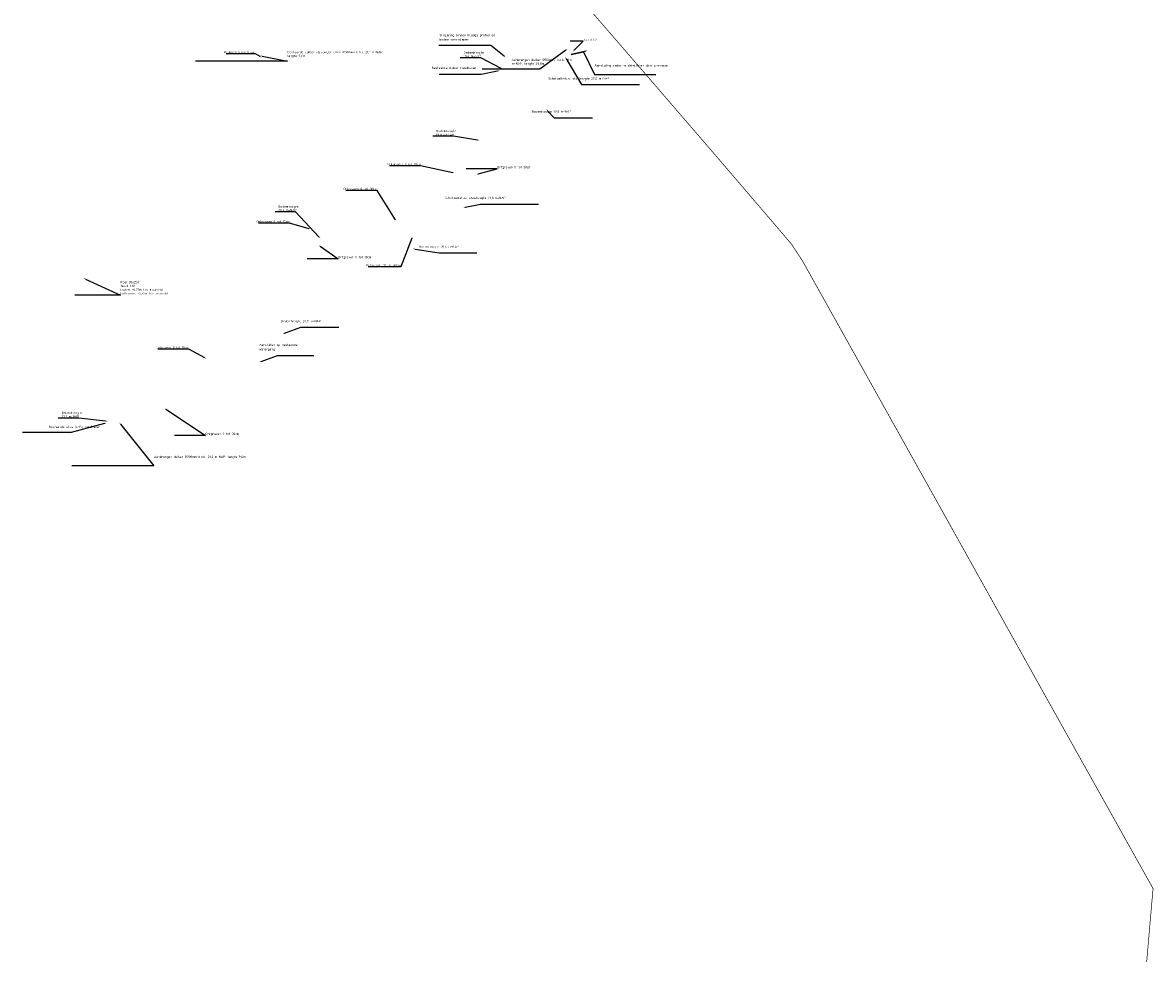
# Model space of a CAD drawing. Header units: metres. Extents: x -3 to 311477, y 0 to 754107.
# Tile 3 of 82: x 158827 to 161353, y 353708 to 355803. Entities that reach past the tile are written whole.
import ezdxf
from ezdxf import colors
from ezdxf.entities.mleader import LeaderData, LeaderLine
from ezdxf.math import Vec2, Vec3

# ---------------------------------------------------------------- set-up
doc = ezdxf.new("R2010")
doc.units = ezdxf.units.M
doc.layers.add('D_KLE_BUISLEIDING GEVAARLIJKE INHOUD_PPS PIPELINES', color=7, linetype='Continuous')
doc.layers.add('X-XX-AL-TEKENBLAD_SCHAALBALK-S', color=7, linetype='Continuous', lineweight=25)
doc.styles.add('NLCS-ISO', font='NLCS-ISO.ttf')

msp = doc.modelspace()

# ---------------------------------------------------------------- linework, layer by layer
at = {"layer": 'D_KLE_BUISLEIDING GEVAARLIJKE INHOUD_PPS PIPELINES', "const_width": 1.5}
msp.add_lwpolyline([(159998.3047539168, 355943.0691982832), (160230.7745485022, 355673.9775037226), (160391.418488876, 355487.5561303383), (160545.0618232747, 355307.8521109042), (160569.8426560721, 355269.6963048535), (160874.3582235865, 354724.541512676), (161127.5915407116, 354270.3233033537), (161352.3102089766, 353868.4799892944), (161338.060237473, 353704.4803172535)], dxfattribs=at)

# ---------------------------------------------------------------- leaders
at = {"layer": 'X-XX-AL-TEKENBLAD_SCHAALBALK-S'}
ml = msp.add_multileader_mtext('Standard', dxfattribs=at)
ml.set_content('\\pxa0.83333,sm1.15,ql;Slingering binnen huidige profiel en bodem verondiepen', color=256, style='NLCS-ISO')
ml.set_leader_properties()
ml.build(insert=Vec2(0, 0))
ml.multileader.update_dxf_attribs({"text_left_attachment_type": 5, "text_right_attachment_type": 5, "dogleg_length": 0, "arrow_head_size": 5, "scale": 2})
ctx = ml.context
ctx.base_point, ctx.scale, ctx.char_height, ctx.arrow_head_size, ctx.landing_gap_size, ctx.plane_origin = Vec3(159816.8004709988, 355751.9094529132), 2, 5, 5, 1e-10, Vec3(159902.394958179, 355739.9728217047)
ctx.left_attachment, ctx.right_attachment, ctx.text_align_type = 5, 5, 2
notes = []
notes.append((ctx, [(1, (1, 1, 0), (159873.300470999, 355751.9094529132), (-1, 0), 0, [(0, [(159906.5153936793, 355725.120067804)], 0, [])])]))
ctx.mtext.insert, ctx.mtext.width, ctx.mtext.defined_height, ctx.mtext.alignment, ctx.mtext.flow_direction = Vec3(159873.3004709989, 355777.7427862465), 57.62375963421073, 31.13468541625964, 3, 5
ml = msp.add_multileader_mtext('Standard', dxfattribs=at)
ml.set_content('Talud 1:2', color=256, style='NLCS-ISO')
ml.set_leader_properties()
ml.build(insert=Vec2(0, 0))
ml.multileader.update_dxf_attribs({"text_left_attachment_type": 5, "text_right_attachment_type": 5, "dogleg_length": 0, "arrow_head_size": 5, "scale": 2})
ctx = ml.context
ctx.base_point, ctx.scale, ctx.char_height, ctx.arrow_head_size, ctx.landing_gap_size, ctx.plane_origin = Vec3(160079.4726765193, 355761.6300218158), 2, 5, 5, 1e-10, Vec3(160087.8340551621, 355710.0472192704)
ctx.left_attachment, ctx.right_attachment = 5, 5
notes.append((ctx, [(0, (1, 1, 0), (160079.4726765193, 355761.6300218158), (1, 0), 0, [(0, [(160055.9510572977, 355737.9055291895)], 0, [])])]))
ctx.mtext.insert, ctx.mtext.width, ctx.mtext.defined_height, ctx.mtext.flow_direction = Vec3(160079.4726765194, 355767.6300218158), 54.41035130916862, 13.34310759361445, 5
ml = msp.add_multileader_mtext('Standard', dxfattribs=at)
ml.set_content('\\pxa0.83333,sm1.15;Realiseren overgang', color=256, style='NLCS-ISO')
ml.set_leader_properties()
ml.build(insert=Vec2(0, 0))
ml.multileader.update_dxf_attribs({"text_left_attachment_type": 5, "text_right_attachment_type": 5, "dogleg_length": 0, "arrow_head_size": 5, "scale": 2})
ctx = ml.context
ctx.base_point, ctx.scale, ctx.char_height, ctx.arrow_head_size, ctx.landing_gap_size, ctx.plane_origin = Vec3(159286.1768132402, 355733.3045371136), 2, 5, 5, 1e-10, Vec3(159361.842950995, 355728.8456909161)
ctx.left_attachment, ctx.right_attachment, ctx.text_align_type = 5, 5, 2
notes.append((ctx, [(1, (1, 1, 0), (159347.1768132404, 355733.3045371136), (-1, 0), 0, [(0, [(159361.8109858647, 355724.8058017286)], 0, [])])]))
ctx.mtext.insert, ctx.mtext.width, ctx.mtext.alignment, ctx.mtext.flow_direction = Vec3(159347.1768132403, 355739.9712037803), 103.2760290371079, 3, 5
ml = msp.add_multileader_mtext('Standard', dxfattribs=at)
ml.set_content('Bestaande duiker vervangen door: %%C500mm b.o.b. 21,1 m+NAP, lengte 9,6m ', color=256, style='NLCS-ISO')
ml.set_leader_properties()
ml.build(insert=Vec2(0, 0))
ml.multileader.update_dxf_attribs({"text_left_attachment_type": 5, "text_right_attachment_type": 5, "dogleg_length": 0, "arrow_head_size": 5, "scale": 2})
ctx = ml.context
ctx.base_point, ctx.scale, ctx.char_height, ctx.arrow_head_size, ctx.landing_gap_size, ctx.plane_origin = Vec3(159418.8247200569, 355716.7310705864), 2, 5, 5, 1e-10, Vec3(159365.8941084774, 355717.4341678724)
ctx.left_attachment, ctx.right_attachment = 5, 5
notes.append((ctx, [(0, (1, 1, 0), (159418.8247200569, 355716.7310705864), (1, 0), 0, [(0, [(159357.4504943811, 355729.5198337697)], 0, [])])]))
ctx.mtext.insert, ctx.mtext.width, ctx.mtext.flow_direction = Vec3(159418.824720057, 355739.8977372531), 101.8647114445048, 5
ml = msp.add_multileader_mtext('Standard', dxfattribs=at)
ml.set_content('Bodemhoogte\\P19,6 m+NAP', color=256, style='NLCS-ISO')
ml.set_leader_properties()
ml.build(insert=Vec2(0, 0))
ml.multileader.update_dxf_attribs({"text_left_attachment_type": 5, "text_right_attachment_type": 5, "dogleg_length": 0, "arrow_head_size": 5, "scale": 2})
ctx = ml.context
ctx.base_point, ctx.scale, ctx.char_height, ctx.arrow_head_size, ctx.landing_gap_size, ctx.plane_origin = Vec3(159812.1611399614, 355724.6465159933), 2, 5, 5, 1e-10, Vec3(159879.3746359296, 355690.0013056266)
ctx.left_attachment, ctx.right_attachment = 5, 5
notes.append((ctx, [(1, (1, 1, 0), (159850.6611399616, 355724.6465159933), (-1, 0), 0, [(0, [(159900.9311678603, 355698.5599902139)], 0, [])])]))
ctx.mtext.insert, ctx.mtext.width, ctx.mtext.defined_height, ctx.mtext.flow_direction = Vec3(159812.1611399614, 355738.9798493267), 50.00000000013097, 14.83333333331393, 5
ml = msp.add_multileader_mtext('Standard', dxfattribs=at)
ml.set_content('Aanbrengen duiker %%C500mm, b.o.b. 19,6 m+NAP, lengte 28,8m ', color=256, style='NLCS-ISO')
ml.set_leader_properties()
ml.build(insert=Vec2(0, 0))
ml.multileader.update_dxf_attribs({"text_left_attachment_type": 5, "text_right_attachment_type": 5, "dogleg_length": 0, "arrow_head_size": 5, "scale": 2})
ctx = ml.context
ctx.base_point, ctx.scale, ctx.char_height, ctx.arrow_head_size, ctx.landing_gap_size, ctx.plane_origin = Vec3(159919.5055429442, 355699.3465567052), 2, 5, 5, 1e-10, Vec3(160066.8537451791, 355718.8809697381)
ctx.left_attachment, ctx.right_attachment = 5, 5
notes.append((ctx, [(1, (1, 1, 0), (159982.5055429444, 355699.3465567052), (-1, 0), 0, [(0, [(160044.8611283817, 355744.7357425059)], 0, [])])]))
ctx.mtext.insert, ctx.mtext.width, ctx.mtext.defined_height, ctx.mtext.flow_direction = Vec3(159919.5055429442, 355722.5132233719), 63.8279507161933, 13.34310759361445, 5
ml = msp.add_multileader_mtext('Standard', dxfattribs=at)
ml.set_content('Aansluiting nader te detailleren door provincie ', color=256, style='NLCS-ISO')
ml.set_leader_properties()
ml.build(insert=Vec2(0, 0))
ml.multileader.update_dxf_attribs({"text_left_attachment_type": 5, "text_right_attachment_type": 5, "dogleg_length": 0, "arrow_head_size": 5, "scale": 2})
ctx = ml.context
ctx.base_point, ctx.scale, ctx.char_height, ctx.arrow_head_size, ctx.landing_gap_size, ctx.plane_origin = Vec3(160104.7217717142, 355686.8910872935), 2, 5, 5, 1e-10, Vec3(160113.0273952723, 355724.3818153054)
ctx.left_attachment, ctx.right_attachment = 5, 5
notes.append((ctx, [(0, (1, 1, 0), (160104.7217717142, 355686.8910872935), (1, 0), 0, [(2, [(160089.8315291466, 355740.9326667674), (160052.7954379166, 355731.8580391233), (160079.7938483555, 355737.7727905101)], 0, [])])]))
ctx.mtext.insert, ctx.mtext.width, ctx.mtext.defined_height, ctx.mtext.flow_direction = Vec3(160104.7217717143, 355710.0577539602), 67.71186425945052, 7.416666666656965, 5
ml = msp.add_multileader_mtext('Standard', dxfattribs=at)
ml.set_content('\\pxa0.83333,sm1.15,ql;Bestaande duiker handhaven', color=256, style='NLCS-ISO')
ml.set_leader_properties()
ml.build(insert=Vec2(0, 0))
ml.multileader.update_dxf_attribs({"text_left_attachment_type": 5, "text_right_attachment_type": 5, "dogleg_length": 0, "arrow_head_size": 5, "scale": 2})
ctx = ml.context
ctx.base_point, ctx.scale, ctx.char_height, ctx.arrow_head_size, ctx.landing_gap_size, ctx.plane_origin = Vec3(159799.7168192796, 355687.2062837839), 2, 5, 5, 1e-10, Vec3(159891.7459973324, 355698.4305073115)
ctx.left_attachment, ctx.right_attachment, ctx.text_align_type = 5, 5, 2
notes.append((ctx, [(1, (1, 1, 0), (159851.7168192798, 355687.2062837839), (-1, 0), 0, [(0, [(159892.9261911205, 355695.6301448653)], 0, [])])]))
ctx.mtext.insert, ctx.mtext.width, ctx.mtext.alignment, ctx.mtext.flow_direction = Vec3(159851.7168192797, 355704.4562837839), 55.36945972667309, 3, 5
ml = msp.add_multileader_mtext('Standard', dxfattribs=at)
ml.set_content('\\pxa0.83333,sm1.15,ql;Schotbalkstuw, stuwhoogte 20,5 m+NAP', color=256, style='NLCS-ISO')
ml.set_leader_properties()
ml.build(insert=Vec2(0, 0))
ml.multileader.update_dxf_attribs({"text_left_attachment_type": 5, "text_right_attachment_type": 5, "dogleg_length": 0, "arrow_head_size": 5, "scale": 2})
ctx = ml.context
ctx.base_point, ctx.scale, ctx.char_height, ctx.arrow_head_size, ctx.landing_gap_size, ctx.plane_origin = Vec3(160075.4527209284, 355664.7388962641), 2, 5, 5, 1e-10, Vec3(160037.7178013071, 355729.1943834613)
ctx.left_attachment, ctx.right_attachment, ctx.text_align_type = 5, 5, 2
notes.append((ctx, [(0, (1, 1, 0), (160075.4527209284, 355664.7388962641), (1, 0), 0, [(0, [(160038.8979950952, 355726.394021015)], 0, [])])]))
ctx.mtext.insert, ctx.mtext.width, ctx.mtext.defined_height, ctx.mtext.alignment, ctx.mtext.flow_direction = Vec3(160148.2027209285, 355680.9888962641), 73.45224685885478, 10.96557341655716, 3, 5
ml = msp.add_multileader_mtext('Standard', dxfattribs=at)
ml.set_content('\\pxa0.83333,sm1.15;Bodemhoogte 19,8 m+NAP', color=256, style='NLCS-ISO')
ml.set_leader_properties()
ml.build(insert=Vec2(0, 0))
ml.multileader.update_dxf_attribs({"text_left_attachment_type": 5, "text_right_attachment_type": 5, "dogleg_length": 0, "arrow_head_size": 5, "scale": 2})
ctx = ml.context
ctx.base_point, ctx.scale, ctx.char_height, ctx.arrow_head_size, ctx.landing_gap_size, ctx.plane_origin = Vec3(160014.2932620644, 355590.6448181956), 2, 5, 5, 1e-10, Vec3(160009.4771601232, 355653.2578579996)
ctx.left_attachment, ctx.right_attachment, ctx.text_align_type = 5, 5, 2
notes.append((ctx, [(0, (1, 1, 0), (160014.2932620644, 355590.6448181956), (1, 0), 0, [(0, [(159996.5924277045, 355610.1501024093)], 0, [])])]))
ctx.mtext.insert, ctx.mtext.width, ctx.mtext.alignment, ctx.mtext.flow_direction = Vec3(160052.7932620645, 355606.8948181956), 47.84342540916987, 3, 5
ml = msp.add_multileader_mtext('Standard', dxfattribs=at)
ml.set_content('Bodemhoogte\\P19,8 m+NAP', color=256, style='NLCS-ISO')
ml.set_leader_properties()
ml.build(insert=Vec2(0, 0))
ml.multileader.update_dxf_attribs({"text_left_attachment_type": 5, "text_right_attachment_type": 5, "dogleg_length": 0, "arrow_head_size": 5, "scale": 2})
ctx = ml.context
ctx.base_point, ctx.scale, ctx.char_height, ctx.arrow_head_size, ctx.landing_gap_size, ctx.plane_origin = Vec3(159750.9768637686, 355549.2930201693), 2, 5, 5, 1e-10, Vec3(159826.974599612, 355531.5485328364)
ctx.left_attachment, ctx.right_attachment = 5, 5
notes.append((ctx, [(1, (1, 1, 0), (159789.4768637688, 355549.2930201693), (-1, 0), 0, [(0, [(159848.5311315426, 355540.1072174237)], 0, [])])]))
ctx.mtext.insert, ctx.mtext.width, ctx.mtext.defined_height, ctx.mtext.flow_direction = Vec3(159750.9768637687, 355563.6263535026), 50.00000000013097, 14.83333333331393, 5
ml = msp.add_multileader_mtext('Standard', dxfattribs=at)
ml.set_content('Ontgraven 0 tot 10cm', color=256, style='NLCS-ISO')
ml.set_leader_properties()
ml.build(insert=Vec2(0, 0))
ml.multileader.update_dxf_attribs({"text_left_attachment_type": 5, "text_right_attachment_type": 5, "dogleg_length": 0, "arrow_head_size": 3.6, "scale": 2})
ctx = ml.context
ctx.base_point, ctx.scale, ctx.char_height, ctx.arrow_head_size, ctx.landing_gap_size, ctx.plane_origin = Vec3(159650.7309333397, 355483.3521541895), 2, 5, 3.6, 1e-10, Vec3(159761.9709104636, 355489.3050764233)
ctx.left_attachment, ctx.right_attachment, ctx.text_align_type = 5, 5, 2
notes.append((ctx, [(1, (1, 1, 0), (159716.2309333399, 355483.3521541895), (-1, 0), 0, [(0, [(159791.9769828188, 355466.9674648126)], 0, [])])]))
ctx.mtext.insert, ctx.mtext.alignment, ctx.mtext.flow_direction = Vec3(159716.2309333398, 355489.8521541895), 3, 5
ml = msp.add_multileader_mtext('Standard', dxfattribs=at)
ml.set_content('Ontgraven 0 tot 30cm', color=256, style='NLCS-ISO')
ml.set_leader_properties()
ml.build(insert=Vec2(0, 0))
ml.multileader.update_dxf_attribs({"text_left_attachment_type": 5, "text_right_attachment_type": 5, "dogleg_length": 0, "arrow_head_size": 3.6, "scale": 2})
ctx = ml.context
ctx.base_point, ctx.scale, ctx.char_height, ctx.arrow_head_size, ctx.landing_gap_size, ctx.plane_origin = Vec3(159887.0235668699, 355476.135430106), 2, 5, 3.6, 1e-10, Vec3(159857.4536545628, 355438.6677620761)
ctx.left_attachment, ctx.right_attachment = 5, 5
notes.append((ctx, [(0, (1, 1, 0), (159887.0235668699, 355476.135430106), (1, 0), 0, [(0, [(159841.0786541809, 355464.0957506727)], 0, [])])]))
ctx.mtext.insert, ctx.mtext.flow_direction = Vec3(159887.02356687, 355482.635430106), 5
ml = msp.add_multileader_mtext('Standard', dxfattribs=at)
ml.set_content('Ontgraven 0 tot 30cm', color=256, style='NLCS-ISO')
ml.set_leader_properties()
ml.build(insert=Vec2(0, 0))
ml.multileader.update_dxf_attribs({"text_left_attachment_type": 5, "text_right_attachment_type": 5, "dogleg_length": 0, "arrow_head_size": 3.6, "scale": 2})
ctx = ml.context
ctx.base_point, ctx.scale, ctx.char_height, ctx.arrow_head_size, ctx.landing_gap_size, ctx.plane_origin = Vec3(159552.2964774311, 355428.0525740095), 2, 5, 3.6, 1e-10, Vec3(159632.3845501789, 355381.8453098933)
ctx.left_attachment, ctx.right_attachment, ctx.text_align_type = 5, 5, 2
notes.append((ctx, [(1, (1, 1, 0), (159618.7964774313, 355428.0525740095), (-1, 0), 0, [(0, [(159662.3906225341, 355359.5076982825)], 0, [])])]))
ctx.mtext.insert, ctx.mtext.alignment, ctx.mtext.flow_direction = Vec3(159618.7964774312, 355434.5525740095), 3, 5
ml = msp.add_multileader_mtext('Standard', dxfattribs=at)
ml.set_content('\\pxa0.83333,sm1.15,ql;Schotbalkstuw, stuwhoogte 21,0 m+NAP', color=256, style='NLCS-ISO')
ml.set_leader_properties()
ml.build(insert=Vec2(0, 0))
ml.multileader.update_dxf_attribs({"text_left_attachment_type": 5, "text_right_attachment_type": 5, "dogleg_length": 0, "arrow_head_size": 5, "scale": 2})
ctx = ml.context
ctx.base_point, ctx.scale, ctx.char_height, ctx.arrow_head_size, ctx.landing_gap_size, ctx.plane_origin = Vec3(159849.6866958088, 355397.7400975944), 2, 5, 5, 1e-10, Vec3(159809.7054185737, 355392.3633366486)
ctx.left_attachment, ctx.right_attachment, ctx.text_align_type = 5, 5, 2
notes.append((ctx, [(0, (1, 1, 0), (159849.6866958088, 355397.7400975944), (1, 0), 0, [(0, [(159810.8856123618, 355389.5629742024)], 0, [])])]))
ctx.mtext.insert, ctx.mtext.width, ctx.mtext.alignment, ctx.mtext.flow_direction = Vec3(159921.4366958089, 355413.9900975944), 75.40737022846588, 3, 5
ml = msp.add_multileader_mtext('Standard', dxfattribs=at)
ml.set_content('Bodemhoogte\\P20,4 m+NAP', color=256, style='NLCS-ISO')
ml.set_leader_properties()
ml.build(insert=Vec2(0, 0))
ml.multileader.update_dxf_attribs({"text_left_attachment_type": 5, "text_right_attachment_type": 5, "dogleg_length": 0, "arrow_head_size": 5, "scale": 2})
ctx = ml.context
ctx.base_point, ctx.scale, ctx.char_height, ctx.arrow_head_size, ctx.landing_gap_size, ctx.plane_origin = Vec3(159398.4409170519, 355380.5267178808), 2, 5, 5, 1e-10, Vec3(159463.2903594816, 355308.0425304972)
ctx.left_attachment, ctx.right_attachment = 5, 5
notes.append((ctx, [(1, (1, 1, 0), (159436.9409170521, 355380.5267178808), (-1, 0), 0, [(0, [(159492.3742135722, 355320.8282248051)], 0, [])])]))
ctx.mtext.insert, ctx.mtext.width, ctx.mtext.defined_height, ctx.mtext.flow_direction = Vec3(159398.440917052, 355394.8600512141), 50.00000000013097, 14.83333333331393, 5
ml = msp.add_multileader_mtext('Standard', dxfattribs=at)
ml.set_content('Ontgraven 0 tot 10cm', color=256, style='NLCS-ISO')
ml.set_leader_properties()
ml.build(insert=Vec2(0, 0))
ml.multileader.update_dxf_attribs({"text_left_attachment_type": 5, "text_right_attachment_type": 5, "dogleg_length": 0, "arrow_head_size": 3.6, "scale": 2})
ctx = ml.context
ctx.base_point, ctx.scale, ctx.char_height, ctx.arrow_head_size, ctx.landing_gap_size, ctx.plane_origin = Vec3(159357.7946972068, 355354.8970591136), 2, 5, 3.6, 1e-10, Vec3(159440.4369550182, 355364.0302840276)
ctx.left_attachment, ctx.right_attachment, ctx.text_align_type = 5, 5, 2
notes.append((ctx, [(1, (1, 1, 0), (159423.294697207, 355354.8970591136), (-1, 0), 0, [(0, [(159470.4430273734, 355341.6926724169)], 0, [])])]))
ctx.mtext.insert, ctx.mtext.alignment, ctx.mtext.flow_direction = Vec3(159423.2946972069, 355361.3970591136), 3, 5
ml = msp.add_multileader_mtext('Standard', dxfattribs=at)
ml.set_content('Ontgraven 10 tot 40cm', color=256, style='NLCS-ISO')
ml.set_leader_properties()
ml.build(insert=Vec2(0, 0))
ml.multileader.update_dxf_attribs({"text_left_attachment_type": 5, "text_right_attachment_type": 5, "dogleg_length": 0, "arrow_head_size": 3.6, "scale": 2})
ctx = ml.context
ctx.base_point, ctx.scale, ctx.char_height, ctx.arrow_head_size, ctx.landing_gap_size, ctx.plane_origin = Vec3(159602.3410340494, 355257.5588183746), 2, 5, 3.6, 1e-10, Vec3(159660.8631742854, 355298.6061832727)
ctx.left_attachment, ctx.right_attachment, ctx.text_align_type = 5, 5, 2
notes.append((ctx, [(1, (1, 1, 0), (159671.8410340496, 355257.5588183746), (-1, 0), 0, [(0, [(159698.1450818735, 355324.5747997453)], 0, [])])]))
ctx.mtext.insert, ctx.mtext.alignment, ctx.mtext.flow_direction = Vec3(159671.8410340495, 355264.0588183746), 3, 5
ml = msp.add_multileader_mtext('Standard', dxfattribs=at)
ml.set_content('Ontgraven 0 tot 10cm', color=256, style='NLCS-ISO')
ml.set_leader_properties()
ml.build(insert=Vec2(0, 0))
ml.multileader.update_dxf_attribs({"text_left_attachment_type": 5, "text_right_attachment_type": 5, "dogleg_length": 0, "arrow_head_size": 3.6, "scale": 2})
ctx = ml.context
ctx.base_point, ctx.scale, ctx.char_height, ctx.arrow_head_size, ctx.landing_gap_size, ctx.plane_origin = Vec3(159531.9252863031, 355275.1861910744), 2, 5, 3.6, 1e-10, Vec3(159509.3340647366, 355301.0369079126)
ctx.left_attachment, ctx.right_attachment = 5, 5
notes.append((ctx, [(0, (1, 1, 0), (159531.9252863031, 355275.1861910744), (1, 0), 0, [(0, [(159488.9871051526, 355305.7298869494)], 0, [])])]))
ctx.mtext.insert, ctx.mtext.flow_direction = Vec3(159531.9252863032, 355281.6861910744), 5
ml = msp.add_multileader_mtext('Standard', dxfattribs=at)
ml.set_content('\\pxa0.83333,sm1.15,ql;Bodemhoogte 20,4 m+NAP', color=256, style='NLCS-ISO')
ml.set_leader_properties()
ml.build(insert=Vec2(0, 0))
ml.multileader.update_dxf_attribs({"text_left_attachment_type": 5, "text_right_attachment_type": 5, "dogleg_length": 0, "arrow_head_size": 5, "scale": 2})
ctx = ml.context
ctx.base_point, ctx.scale, ctx.char_height, ctx.arrow_head_size, ctx.landing_gap_size, ctx.plane_origin = Vec3(159757.5132708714, 355288.7770738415), 2, 5, 5, 1e-10, Vec3(159693.2738782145, 355299.273448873)
ctx.left_attachment, ctx.right_attachment, ctx.text_align_type = 5, 5, 2
notes.append((ctx, [(0, (1, 1, 0), (159757.5132708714, 355288.7770738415), (1, 0), 0, [(0, [(159699.1234818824, 355297.7379447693)], 0, [])])]))
ctx.mtext.insert, ctx.mtext.width, ctx.mtext.defined_height, ctx.mtext.alignment, ctx.mtext.flow_direction = Vec3(159796.0132708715, 355305.0270738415), 41.70231157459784, 42.27864366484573, 3, 5
ml = msp.add_multileader_mtext('Standard', dxfattribs=at)
ml.set_content('Poel 20x25m\\Ptalud 1:10\\Pbodem -0.75m tov maaiveld\\Pbuitenring -0,30m tov maaiveld ', color=256, style='NLCS-ISO')
ml.set_leader_properties()
ml.build(insert=Vec2(0, 0))
ml.multileader.update_dxf_attribs({"text_left_attachment_type": 5, "text_right_attachment_type": 5, "dogleg_length": 0, "arrow_head_size": 5, "scale": 2})
ctx = ml.context
ctx.base_point, ctx.scale, ctx.char_height, ctx.arrow_head_size, ctx.landing_gap_size, ctx.plane_origin = Vec3(159045.9210285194, 355194.2883866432), 2, 5, 5, 1e-10, Vec3(158961.9667567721, 355235.2236581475)
ctx.left_attachment, ctx.right_attachment = 5, 5
notes.append((ctx, [(0, (1, 1, 0), (159045.9210285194, 355194.2883866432), (1, 0), 0, [(0, [(158963.1469505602, 355232.4232957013)], 0, [])])]))
ctx.mtext.insert, ctx.mtext.width, ctx.mtext.defined_height, ctx.mtext.flow_direction = Vec3(159045.9210285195, 355225.7883866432), 96.35420184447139, 10.98947096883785, 5
ml = msp.add_multileader_mtext('Standard', dxfattribs=at)
ml.set_content('\\pxa0.83333,sm1.15,ql;Bodemhoogte 20,8 m+NAP', color=256, style='NLCS-ISO')
ml.set_leader_properties()
ml.build(insert=Vec2(0, 0))
ml.multileader.update_dxf_attribs({"text_left_attachment_type": 5, "text_right_attachment_type": 5, "dogleg_length": 0, "arrow_head_size": 5, "scale": 2})
ctx = ml.context
ctx.base_point, ctx.scale, ctx.char_height, ctx.arrow_head_size, ctx.landing_gap_size, ctx.plane_origin = Vec3(159448.9162695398, 355122.6108671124), 2, 5, 5, 1e-10, Vec3(159406.4566583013, 355110.1312796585)
ctx.left_attachment, ctx.right_attachment, ctx.text_align_type = 5, 5, 2
notes.append((ctx, [(0, (1, 1, 0), (159448.9162695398, 355122.6108671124), (1, 0), 0, [(0, [(159407.6368520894, 355107.3309172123)], 0, [])])]))
ctx.mtext.insert, ctx.mtext.width, ctx.mtext.alignment, ctx.mtext.flow_direction = Vec3(159487.4162695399, 355138.8608671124), 41.76291128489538, 3, 5
ml = msp.add_multileader_mtext('Standard', dxfattribs=at)
ml.set_content('Ontgraven 0 tot 10cm', color=256, style='NLCS-ISO')
ml.set_leader_properties()
ml.build(insert=Vec2(0, 0))
ml.multileader.update_dxf_attribs({"text_left_attachment_type": 5, "text_right_attachment_type": 5, "dogleg_length": 0, "arrow_head_size": 3.6, "scale": 2})
ctx = ml.context
ctx.base_point, ctx.scale, ctx.char_height, ctx.arrow_head_size, ctx.landing_gap_size, ctx.plane_origin = Vec3(159132.6844958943, 355073.642042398), 2, 5, 3.6, 1e-10, Vec3(159203.797130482, 355091.1370602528)
ctx.left_attachment, ctx.right_attachment, ctx.text_align_type = 5, 5, 2
notes.append((ctx, [(1, (1, 1, 0), (159198.1844958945, 355073.642042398), (-1, 0), 0, [(0, [(159237.4905341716, 355052.3271797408)], 0, [])])]))
ctx.mtext.insert, ctx.mtext.alignment, ctx.mtext.flow_direction = Vec3(159198.1844958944, 355080.142042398), 3, 5
ml = msp.add_multileader_mtext('Standard', dxfattribs=at)
ml.set_content('\\pxa0.83333,sm1.15,ql;Aansluiten op bestaande watergang', color=256, style='NLCS-ISO')
ml.set_leader_properties()
ml.build(insert=Vec2(0, 0))
ml.multileader.update_dxf_attribs({"text_left_attachment_type": 5, "text_right_attachment_type": 5, "dogleg_length": 0, "arrow_head_size": 5, "scale": 2})
ctx = ml.context
ctx.base_point, ctx.scale, ctx.char_height, ctx.arrow_head_size, ctx.landing_gap_size, ctx.plane_origin = Vec3(159396.2763133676, 355059.7220696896), 2, 5, 5, 1e-10, Vec3(159353.8167021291, 355047.2424822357)
ctx.left_attachment, ctx.right_attachment, ctx.text_align_type = 5, 5, 2
notes.append((ctx, [(0, (1, 1, 0), (159396.2763133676, 355059.7220696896), (1, 0), 0, [(0, [(159354.9968959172, 355044.4421197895)], 0, [])])]))
ctx.mtext.insert, ctx.mtext.width, ctx.mtext.defined_height, ctx.mtext.alignment, ctx.mtext.flow_direction = Vec3(159436.2763133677, 355085.5554030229), 40.31735782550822, 11.0574195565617, 3, 5
ml = msp.add_multileader_mtext('Standard', dxfattribs=at)
ml.set_content('Bodemhoogte\\P21,2 m+NAP', color=256, style='NLCS-ISO')
ml.set_leader_properties()
ml.build(insert=Vec2(0, 0))
ml.multileader.update_dxf_attribs({"text_left_attachment_type": 5, "text_right_attachment_type": 5, "dogleg_length": 0, "arrow_head_size": 5, "scale": 2})
ctx = ml.context
ctx.base_point, ctx.scale, ctx.char_height, ctx.arrow_head_size, ctx.landing_gap_size, ctx.plane_origin = Vec3(158914.3602918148, 354919.7073295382), 2, 5, 5, 1e-10, Vec3(158988.5155573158, 354899.6875470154)
ctx.left_attachment, ctx.right_attachment = 5, 5
notes.append((ctx, [(1, (1, 1, 0), (158952.860291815, 354919.7073295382), (-1, 0), 0, [(0, [(159017.5994114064, 354912.4732413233)], 0, [])])]))
ctx.mtext.insert, ctx.mtext.width, ctx.mtext.defined_height, ctx.mtext.flow_direction = Vec3(158914.3602918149, 354934.0406628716), 50.00000000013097, 14.83333333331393, 5
ml = msp.add_multileader_mtext('Standard', dxfattribs=at)
ml.set_content('Ontgraven 0 tot 30cm', color=256, style='NLCS-ISO')
ml.set_leader_properties()
ml.build(insert=Vec2(0, 0))
ml.multileader.update_dxf_attribs({"text_left_attachment_type": 5, "text_right_attachment_type": 5, "dogleg_length": 0, "arrow_head_size": 3.6, "scale": 2})
ctx = ml.context
ctx.base_point, ctx.scale, ctx.char_height, ctx.arrow_head_size, ctx.landing_gap_size, ctx.plane_origin = Vec3(159235.6719691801, 354880.4055134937), 2, 5, 3.6, 1e-10, Vec3(159164.2871246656, 354936.6403851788)
ctx.left_attachment, ctx.right_attachment = 5, 5
notes.append((ctx, [(0, (1, 1, 0), (159235.6719691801, 354880.4055134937), (1, 0), 0, [(0, [(159143.9401650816, 354941.3333642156)], 0, [])])]))
ctx.mtext.insert, ctx.mtext.flow_direction = Vec3(159235.6719691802, 354886.9055134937), 5
ml = msp.add_multileader_mtext('Standard', dxfattribs=at)
ml.set_content('Bestaande stuw (st13) handhaven', color=256, style='NLCS-ISO')
ml.set_leader_properties()
ml.build(insert=Vec2(0, 0))
ml.multileader.update_dxf_attribs({"text_left_attachment_type": 5, "text_right_attachment_type": 5, "dogleg_length": 0, "arrow_head_size": 5, "scale": 2})
ctx = ml.context
ctx.base_point, ctx.scale, ctx.char_height, ctx.arrow_head_size, ctx.landing_gap_size, ctx.plane_origin = Vec3(158885.8448417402, 354887.4663874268), 2, 5, 5, 1e-10, Vec3(158985.6796283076, 354896.1411072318)
ctx.left_attachment, ctx.right_attachment = 5, 5
notes.append((ctx, [(1, (1, 1, 0), (158935.8448417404, 354887.4663874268), (-1, 0), 0, [(0, [(159014.7634823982, 354908.9268015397)], 0, [])])]))
ctx.mtext.insert, ctx.mtext.width, ctx.mtext.defined_height, ctx.mtext.flow_direction = Vec3(158885.8448417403, 354902.2997207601), 54.16827474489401, 13.86909754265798, 5
ml = msp.add_multileader_mtext('Standard', dxfattribs=at)
ml.set_content('Aanbrengen duiker %%C800mm b.o.b. 21,2 m+NAP, lengte 9,6m ', color=256, style='NLCS-ISO')
ml.set_leader_properties()
ml.build(insert=Vec2(0, 0))
ml.multileader.update_dxf_attribs({"text_left_attachment_type": 5, "text_right_attachment_type": 5, "dogleg_length": 0, "arrow_head_size": 5, "scale": 2})
ctx = ml.context
ctx.base_point, ctx.scale, ctx.char_height, ctx.arrow_head_size, ctx.landing_gap_size, ctx.plane_origin = Vec3(159120.5121994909, 354812.9693965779), 2, 5, 5, 1e-10, Vec3(159035.3495740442, 354896.7304424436)
ctx.left_attachment, ctx.right_attachment = 5, 5
notes.append((ctx, [(0, (1, 1, 0), (159120.5121994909, 354812.9693965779), (1, 0), 0, [(0, [(159042.7480674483, 354910.0686021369)], 0, [])])]))
ctx.mtext.insert, ctx.mtext.width, ctx.mtext.flow_direction = Vec3(159120.512199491, 354835.6360632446), 90.93854051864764, 5
for ctx, leaders in notes:
    for number, flags, end, landing, length, lines in leaders:
        leader = LeaderData()
        leader.index, (leader.has_last_leader_line, leader.has_dogleg_vector, leader.attachment_direction) = number, flags
        leader.last_leader_point, leader.dogleg_vector, leader.dogleg_length = Vec3(end), Vec3(landing), length
        for number, points, colour, breaks in lines:
            line = LeaderLine()
            line.index, line.vertices, line.color, line.breaks = number, Vec3.list(points), colors.encode_raw_color(colour), breaks
            leader.lines.append(line)
        ctx.leaders.append(leader)

doc.saveas('drawing.dxf')
